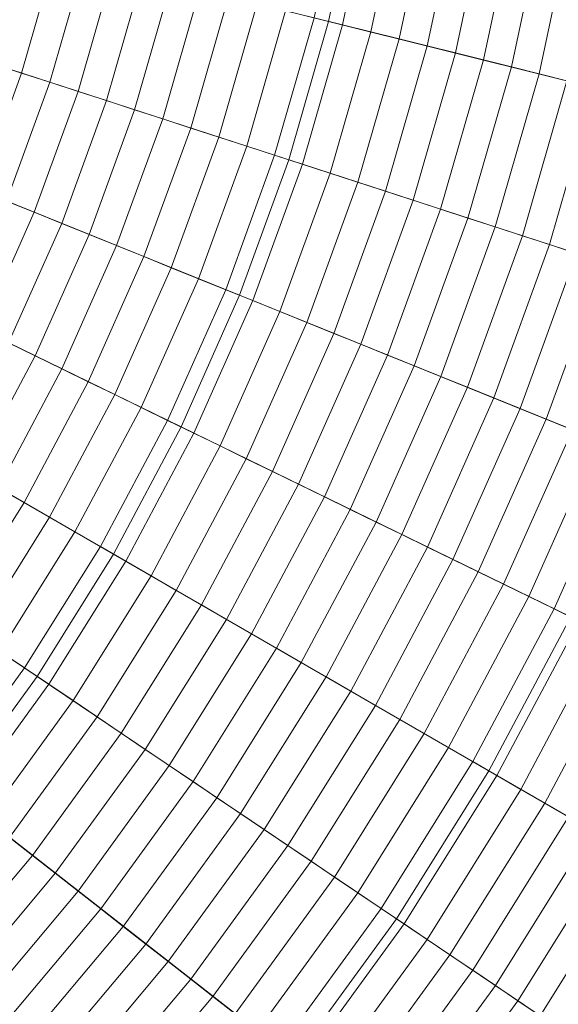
# Model space of a CAD drawing. Header units: centimetres. Extents: x -21.9 to 23.1, y -23 to 22.
# Tile 80 of 191: x 8.8 to 11.4, y -7.7 to -2.9. Entities that reach past the tile are written whole.
import ezdxf

# ---------------------------------------------------------------- set-up
doc = ezdxf.new("R2010")
doc.units = ezdxf.units.CM
doc.header["$LTSCALE"] = 2.54
doc.layers.add('Lucido design-1', color=7, linetype='Continuous')

# ---------------------------------------------------------------- blocks, each defined once
blk = doc.blocks.new('Gruppo-2-1')
at = {"color": 5, "linetype": 'Continuous', "lineweight": 9}
for points in [[(10.4308, -2.2465, -940.4271), (10.528, -1.5553, -940.4271), (22.5647, -2.8204, -940.4271), (22.3499, -4.3481, -940.4271)], [(10.4308, -2.2465, -940.4271), (10.528, -1.5553, -940.4271), (22.5647, -2.8204, -940.4271), (22.3499, -4.3481, -940.4271)], [(7.86, -2.3244, -941.4271), (7.9688, -1.8124, -941.4271), (10.4308, -2.2465, -941.4271), (10.2857, -2.9292, -941.4271)], [(10.3528, -2.9459, -935.6207), (10.4989, -2.2585, -935.6207), (10.3593, -2.2339, -935.6511), (10.2152, -2.9116, -935.6511)], [(10.2857, -2.9292, -940.4271), (10.4308, -2.2465, -940.4271), (22.3499, -4.3481, -940.4271), (22.0292, -5.8572, -940.4271)], [(10.2857, -2.9292, -1003.3271), (10.4308, -2.2465, -1003.3271), (10.4308, -2.2465, -940.4271), (10.2857, -2.9292, -940.4271)], [(12.3233, -3.4373, -1003.3271), (12.4989, -2.6111, -1003.3271), (10.4308, -2.2465, -1003.3271), (10.2857, -2.9292, -1003.3271)], [(10.2857, -2.9292, -940.4271), (10.4308, -2.2465, -940.4271), (22.3499, -4.3481, -940.4271), (22.0292, -5.8572, -940.4271)], [(10.2857, -2.9292, -941.4271), (10.4308, -2.2465, -941.4271), (10.4308, -2.2465, -940.4271), (10.2857, -2.9292, -940.4271)], [(10.4901, -2.9802, -935.5887), (10.6382, -2.2831, -935.5887), (10.4989, -2.2585, -935.6207), (10.3528, -2.9459, -935.6207)], [(10.627, -3.0143, -935.5552), (10.7772, -2.3076, -935.5552), (10.6382, -2.2831, -935.5887), (10.4901, -2.9802, -935.5887)], [(7.7157, -2.8276, -941.4271), (7.86, -2.3244, -941.4271), (10.2857, -2.9292, -941.4271), (10.0933, -3.6002, -941.4271)], [(10.7635, -3.0483, -935.5201), (10.9157, -2.332, -935.5201), (10.7772, -2.3076, -935.5552), (10.627, -3.0143, -935.5552)], [(10.8996, -3.0823, -935.4834), (11.0539, -2.3563, -935.4834), (10.9157, -2.332, -935.5201), (10.7635, -3.0483, -935.5201)], [(11.0354, -3.1161, -935.4452), (11.1917, -2.3806, -935.4452), (11.0539, -2.3563, -935.4834), (10.8996, -3.0823, -935.4834)], [(11.1707, -3.1499, -935.4055), (11.329, -2.4049, -935.4055), (11.1917, -2.3806, -935.4452), (11.0354, -3.1161, -935.4452)], [(11.3056, -3.1835, -935.3642), (11.4659, -2.429, -935.3642), (11.329, -2.4049, -935.4055), (11.1707, -3.1499, -935.4055)], [(11.44, -3.217, -935.3213), (11.6024, -2.4531, -935.3213), (11.4659, -2.429, -935.3642), (11.3056, -3.1835, -935.3642)], [(8.6613, -3.1349, -935.8681), (8.8247, -2.565, -935.8681), (8.6846, -2.53, -935.881), (8.5239, -3.0902, -935.881)], [(8.7985, -3.1795, -935.8535), (8.9647, -2.5999, -935.8535), (8.8247, -2.565, -935.8681), (8.6613, -3.1349, -935.8681)], [(8.9356, -3.224, -935.8374), (9.1046, -2.6347, -935.8374), (8.9647, -2.5999, -935.8535), (8.7985, -3.1795, -935.8535)], [(9.0725, -3.2685, -935.8197), (9.2442, -2.6695, -935.8197), (9.1046, -2.6347, -935.8374), (8.9356, -3.224, -935.8374)], [(9.2092, -3.3129, -935.8003), (9.3837, -2.7043, -935.8003), (9.2442, -2.6695, -935.8197), (9.0725, -3.2685, -935.8197)], [(9.3456, -3.3572, -935.7794), (9.5229, -2.739, -935.7794), (9.3837, -2.7043, -935.8003), (9.2092, -3.3129, -935.8003)], [(9.4819, -3.4015, -935.7569), (9.6619, -2.7737, -935.7569), (9.5229, -2.739, -935.7794), (9.3456, -3.3572, -935.7794)], [(9.6179, -3.4457, -935.7328), (9.8007, -2.8083, -935.7328), (9.6619, -2.7737, -935.7569), (9.4819, -3.4015, -935.7569)], [(9.7536, -3.4898, -935.7072), (9.9391, -2.8428, -935.7072), (9.8007, -2.8083, -935.7328), (9.6179, -3.4457, -935.7328)], [(7.5366, -3.3195, -941.4271), (7.7157, -2.8276, -941.4271), (10.0933, -3.6002, -941.4271), (9.8546, -4.2561, -941.4271)], [(9.8891, -3.5338, -935.6799), (10.0773, -2.8773, -935.6799), (9.9391, -2.8428, -935.7072), (9.7536, -3.4898, -935.7072)], [(10.0242, -3.5777, -935.6511), (10.2152, -2.9116, -935.6511), (10.0773, -2.8773, -935.6799), (9.8891, -3.5338, -935.6799)], [(10.1591, -3.6215, -935.6207), (10.3528, -2.9459, -935.6207), (10.2152, -2.9116, -935.6511), (10.0242, -3.5777, -935.6511)], [(10.0933, -3.6002, -940.4271), (10.2857, -2.9292, -940.4271), (22.0292, -5.8572, -940.4271), (21.6039, -7.3402, -940.4271)], [(10.0933, -3.6002, -1003.3271), (10.2857, -2.9292, -1003.3271), (10.2857, -2.9292, -940.4271), (10.0933, -3.6002, -940.4271)], [(12.0905, -4.2491, -1003.3271), (12.3233, -3.4373, -1003.3271), (10.2857, -2.9292, -1003.3271), (10.0933, -3.6002, -1003.3271)], [(10.0933, -3.6002, -940.4271), (10.2857, -2.9292, -940.4271), (22.0292, -5.8572, -940.4271), (21.6039, -7.3402, -940.4271)], [(10.0933, -3.6002, -941.4271), (10.2857, -2.9292, -941.4271), (10.2857, -2.9292, -940.4271), (10.0933, -3.6002, -940.4271)], [(10.2936, -3.6652, -935.5887), (10.4901, -2.9802, -935.5887), (10.3528, -2.9459, -935.6207), (10.1591, -3.6215, -935.6207)], [(10.4278, -3.7088, -935.5552), (10.627, -3.0143, -935.5552), (10.4901, -2.9802, -935.5887), (10.2936, -3.6652, -935.5887)], [(10.5616, -3.7523, -935.5201), (10.7635, -3.0483, -935.5201), (10.627, -3.0143, -935.5552), (10.4278, -3.7088, -935.5552)], [(10.6951, -3.7957, -935.4834), (10.8996, -3.0823, -935.4834), (10.7635, -3.0483, -935.5201), (10.5616, -3.7523, -935.5201)], [(10.8281, -3.8389, -935.4452), (11.0354, -3.1161, -935.4452), (10.8996, -3.0823, -935.4834), (10.6951, -3.7957, -935.4834)], [(8.5923, -3.7461, -935.8535), (8.7985, -3.1795, -935.8535), (8.6613, -3.1349, -935.8681), (8.4585, -3.692, -935.8681)], [(10.9607, -3.882, -935.4055), (11.1707, -3.1499, -935.4055), (11.0354, -3.1161, -935.4452), (10.8281, -3.8389, -935.4452)], [(8.7259, -3.8001, -935.8374), (8.9356, -3.224, -935.8374), (8.7985, -3.1795, -935.8535), (8.5923, -3.7461, -935.8535)], [(11.0929, -3.925, -935.3642), (11.3056, -3.1835, -935.3642), (11.1707, -3.1499, -935.4055), (10.9607, -3.882, -935.4055)], [(11.2247, -3.9678, -935.3213), (11.44, -3.217, -935.3213), (11.3056, -3.1835, -935.3642), (11.0929, -3.925, -935.3642)], [(8.8594, -3.854, -935.8197), (9.0725, -3.2685, -935.8197), (8.9356, -3.224, -935.8374), (8.7259, -3.8001, -935.8374)], [(11.356, -4.0104, -935.277), (11.5739, -3.2504, -935.277), (11.44, -3.217, -935.3213), (11.2247, -3.9678, -935.3213)], [(8.9926, -3.9078, -935.8003), (9.2092, -3.3129, -935.8003), (9.0725, -3.2685, -935.8197), (8.8594, -3.854, -935.8197)], [(11.4868, -4.0529, -935.2311), (11.7074, -3.2837, -935.2311), (11.5739, -3.2504, -935.277), (11.356, -4.0104, -935.277)], [(7.3237, -3.7978, -941.4271), (7.5366, -3.3195, -941.4271), (9.8546, -4.2561, -941.4271), (9.5707, -4.8937, -941.4271)], [(9.1257, -3.9616, -935.7794), (9.3456, -3.3572, -935.7794), (9.2092, -3.3129, -935.8003), (8.9926, -3.9078, -935.8003)], [(9.2585, -4.0152, -935.7569), (9.4819, -3.4015, -935.7569), (9.3456, -3.3572, -935.7794), (9.1257, -3.9616, -935.7794)], [(9.3911, -4.0688, -935.7328), (9.6179, -3.4457, -935.7328), (9.4819, -3.4015, -935.7569), (9.2585, -4.0152, -935.7569)], [(9.5234, -4.1223, -935.7072), (9.7536, -3.4898, -935.7072), (9.6179, -3.4457, -935.7328), (9.3911, -4.0688, -935.7328)], [(9.6555, -4.1756, -935.6799), (9.8891, -3.5338, -935.6799), (9.7536, -3.4898, -935.7072), (9.5234, -4.1223, -935.7072)], [(9.7873, -4.2289, -935.6511), (10.0242, -3.5777, -935.6511), (9.8891, -3.5338, -935.6799), (9.6555, -4.1756, -935.6799)], [(9.9187, -4.282, -935.6207), (10.1591, -3.6215, -935.6207), (10.0242, -3.5777, -935.6511), (9.7873, -4.2289, -935.6511)], [(9.8546, -4.2561, -940.4271), (10.0933, -3.6002, -940.4271), (21.6039, -7.3402, -940.4271), (21.0763, -8.7899, -940.4271)], [(9.8546, -4.2561, -1003.3271), (10.0933, -3.6002, -1003.3271), (10.0933, -3.6002, -940.4271), (9.8546, -4.2561, -940.4271)], [(11.8017, -5.0427, -1003.3271), (12.0905, -4.2491, -1003.3271), (10.0933, -3.6002, -1003.3271), (9.8546, -4.2561, -1003.3271)], [(9.8546, -4.2561, -940.4271), (10.0933, -3.6002, -940.4271), (21.6039, -7.3402, -940.4271), (21.0763, -8.7899, -940.4271)], [(9.8546, -4.2561, -941.4271), (10.0933, -3.6002, -941.4271), (10.0933, -3.6002, -940.4271), (9.8546, -4.2561, -940.4271)], [(10.0499, -4.335, -935.5887), (10.2936, -3.6652, -935.5887), (10.1591, -3.6215, -935.6207), (9.9187, -4.282, -935.6207)], [(10.1807, -4.3878, -935.5552), (10.4278, -3.7088, -935.5552), (10.2936, -3.6652, -935.5887), (10.0499, -4.335, -935.5887)], [(10.3111, -4.4405, -935.5201), (10.5616, -3.7523, -935.5201), (10.4278, -3.7088, -935.5552), (10.1807, -4.3878, -935.5552)], [(10.4412, -4.4931, -935.4834), (10.6951, -3.7957, -935.4834), (10.5616, -3.7523, -935.5201), (10.3111, -4.4405, -935.5201)], [(7.078, -4.26, -941.4271), (7.3237, -3.7978, -941.4271), (9.5707, -4.8937, -941.4271), (9.243, -5.51, -941.4271)], [(8.6059, -4.4232, -935.8197), (8.8594, -3.854, -935.8197), (8.7259, -3.8001, -935.8374), (8.4766, -4.3601, -935.8374)], [(10.5709, -4.5455, -935.4452), (10.8281, -3.8389, -935.4452), (10.6951, -3.7957, -935.4834), (10.4412, -4.4931, -935.4834)], [(8.7351, -4.4862, -935.8003), (8.9926, -3.9078, -935.8003), (8.8594, -3.854, -935.8197), (8.6059, -4.4232, -935.8197)], [(10.7002, -4.5977, -935.4055), (10.9607, -3.882, -935.4055), (10.8281, -3.8389, -935.4452), (10.5709, -4.5455, -935.4452)], [(8.8641, -4.5491, -935.7794), (9.1257, -3.9616, -935.7794), (8.9926, -3.9078, -935.8003), (8.7351, -4.4862, -935.8003)], [(10.8291, -4.6498, -935.3642), (11.0929, -3.925, -935.3642), (10.9607, -3.882, -935.4055), (10.7002, -4.5977, -935.4055)], [(10.9576, -4.7017, -935.3213), (11.2247, -3.9678, -935.3213), (11.0929, -3.925, -935.3642), (10.8291, -4.6498, -935.3642)], [(8.9929, -4.6119, -935.7569), (9.2585, -4.0152, -935.7569), (9.1257, -3.9616, -935.7794), (8.8641, -4.5491, -935.7794)], [(11.0856, -4.7534, -935.277), (11.356, -4.0104, -935.277), (11.2247, -3.9678, -935.3213), (10.9576, -4.7017, -935.3213)], [(9.1214, -4.6746, -935.7328), (9.3911, -4.0688, -935.7328), (9.2585, -4.0152, -935.7569), (8.9929, -4.6119, -935.7569)], [(11.2131, -4.8049, -935.2311), (11.4868, -4.0529, -935.2311), (11.356, -4.0104, -935.277), (11.0856, -4.7534, -935.277)], [(11.3402, -4.8563, -935.1837), (11.6172, -4.0953, -935.1837), (11.4868, -4.0529, -935.2311), (11.2131, -4.8049, -935.2311)], [(9.2497, -4.7371, -935.7072), (9.5234, -4.1223, -935.7072), (9.3911, -4.0688, -935.7328), (9.1214, -4.6746, -935.7328)], [(11.4668, -4.9074, -935.1347), (11.747, -4.1375, -935.1347), (11.6172, -4.0953, -935.1837), (11.3402, -4.8563, -935.1837)], [(9.3777, -4.7996, -935.6799), (9.6555, -4.1756, -935.6799), (9.5234, -4.1223, -935.7072), (9.2497, -4.7371, -935.7072)], [(9.5054, -4.8619, -935.6511), (9.7873, -4.2289, -935.6511), (9.6555, -4.1756, -935.6799), (9.3777, -4.7996, -935.6799)], [(9.6329, -4.924, -935.6207), (9.9187, -4.282, -935.6207), (9.7873, -4.2289, -935.6511), (9.5054, -4.8619, -935.6511)], [(6.8005, -4.7039, -941.4271), (7.078, -4.26, -941.4271), (9.243, -5.51, -941.4271), (8.8731, -6.1019, -941.4271)], [(9.5707, -4.8937, -940.4271), (9.8546, -4.2561, -940.4271), (21.0763, -8.7899, -940.4271), (20.4488, -10.1993, -940.4271)], [(9.5707, -4.8937, -1003.3271), (9.8546, -4.2561, -1003.3271), (9.8546, -4.2561, -940.4271), (9.5707, -4.8937, -940.4271)], [(11.4582, -5.8143, -1003.3271), (11.8017, -5.0427, -1003.3271), (9.8546, -4.2561, -1003.3271), (9.5707, -4.8937, -1003.3271)], [(9.5707, -4.8937, -940.4271), (9.8546, -4.2561, -940.4271), (21.0763, -8.7899, -940.4271), (20.4488, -10.1993, -940.4271)], [(9.5707, -4.8937, -941.4271), (9.8546, -4.2561, -941.4271), (9.8546, -4.2561, -940.4271), (9.5707, -4.8937, -940.4271)], [(9.76, -4.986, -935.5887), (10.0499, -4.335, -935.5887), (9.9187, -4.282, -935.6207), (9.6329, -4.924, -935.6207)], [(9.8868, -5.0479, -935.5552), (10.1807, -4.3878, -935.5552), (10.0499, -4.335, -935.5887), (9.76, -4.986, -935.5887)], [(10.0133, -5.1096, -935.5201), (10.3111, -4.4405, -935.5201), (10.1807, -4.3878, -935.5552), (9.8868, -5.0479, -935.5552)], [(10.1394, -5.1711, -935.4834), (10.4412, -4.4931, -935.4834), (10.3111, -4.4405, -935.5201), (10.0133, -5.1096, -935.5201)], [(8.5622, -5.1169, -935.7794), (8.8641, -4.5491, -935.7794), (8.7351, -4.4862, -935.8003), (8.4379, -5.0452, -935.8003)], [(10.2651, -5.2324, -935.4452), (10.5709, -4.5455, -935.4452), (10.4412, -4.4931, -935.4834), (10.1394, -5.1711, -935.4834)], [(8.6862, -5.1885, -935.7569), (8.9929, -4.6119, -935.7569), (8.8641, -4.5491, -935.7794), (8.5622, -5.1169, -935.7794)], [(10.3904, -5.2935, -935.4055), (10.7002, -4.5977, -935.4055), (10.5709, -4.5455, -935.4452), (10.2651, -5.2324, -935.4452)], [(8.8101, -5.26, -935.7328), (9.1214, -4.6746, -935.7328), (8.9929, -4.6119, -935.7569), (8.6862, -5.1885, -935.7569)], [(10.5154, -5.3545, -935.3642), (10.8291, -4.6498, -935.3642), (10.7002, -4.5977, -935.4055), (10.3904, -5.2935, -935.4055)], [(10.6399, -5.4152, -935.3213), (10.9576, -4.7017, -935.3213), (10.8291, -4.6498, -935.3642), (10.5154, -5.3545, -935.3642)], [(6.4928, -5.1275, -941.4271), (6.8005, -4.7039, -941.4271), (8.8731, -6.1019, -941.4271), (8.4629, -6.6666, -941.4271)], [(8.9337, -5.3314, -935.7072), (9.2497, -4.7371, -935.7072), (9.1214, -4.6746, -935.7328), (8.8101, -5.26, -935.7328)], [(10.764, -5.4757, -935.277), (11.0856, -4.7534, -935.277), (10.9576, -4.7017, -935.3213), (10.6399, -5.4152, -935.3213)], [(9.057, -5.4026, -935.6799), (9.3777, -4.7996, -935.6799), (9.2497, -4.7371, -935.7072), (8.9337, -5.3314, -935.7072)], [(10.8876, -5.536, -935.2311), (11.2131, -4.8049, -935.2311), (11.0856, -4.7534, -935.277), (10.764, -5.4757, -935.277)], [(9.1801, -5.4737, -935.6511), (9.5054, -4.8619, -935.6511), (9.3777, -4.7996, -935.6799), (9.057, -5.4026, -935.6799)], [(11.0108, -5.5961, -935.1837), (11.3402, -4.8563, -935.1837), (11.2131, -4.8049, -935.2311), (10.8876, -5.536, -935.2311)], [(9.3029, -5.5446, -935.6207), (9.6329, -4.924, -935.6207), (9.5054, -4.8619, -935.6511), (9.1801, -5.4737, -935.6511)], [(11.1335, -5.6559, -935.1347), (11.4668, -4.9074, -935.1347), (11.3402, -4.8563, -935.1837), (11.0108, -5.5961, -935.1837)], [(9.243, -5.51, -940.4271), (9.5707, -4.8937, -940.4271), (20.4488, -10.1993, -940.4271), (19.7245, -11.5615, -940.4271)], [(9.243, -5.51, -1003.3271), (9.5707, -4.8937, -1003.3271), (9.5707, -4.8937, -940.4271), (9.243, -5.51, -940.4271)], [(11.0617, -6.56, -1003.3271), (11.4582, -5.8143, -1003.3271), (9.5707, -4.8937, -1003.3271), (9.243, -5.51, -1003.3271)], [(9.243, -5.51, -940.4271), (9.5707, -4.8937, -940.4271), (20.4488, -10.1993, -940.4271), (19.7245, -11.5615, -940.4271)], [(9.243, -5.51, -941.4271), (9.5707, -4.8937, -941.4271), (9.5707, -4.8937, -940.4271), (9.243, -5.51, -940.4271)], [(11.2557, -5.7155, -935.0843), (11.5928, -4.9584, -935.0843), (11.4668, -4.9074, -935.1347), (11.1335, -5.6559, -935.1347)], [(9.4254, -5.6153, -935.5887), (9.76, -4.986, -935.5887), (9.6329, -4.924, -935.6207), (9.3029, -5.5446, -935.6207)], [(11.3774, -5.7749, -935.0324), (11.7184, -5.0091, -935.0324), (11.5928, -4.9584, -935.0843), (11.2557, -5.7155, -935.0843)], [(9.5476, -5.6858, -935.5552), (9.8868, -5.0479, -935.5552), (9.76, -4.986, -935.5887), (9.4254, -5.6153, -935.5887)], [(9.6694, -5.7562, -935.5201), (10.0133, -5.1096, -935.5201), (9.8868, -5.0479, -935.5552), (9.5476, -5.6858, -935.5552)], [(11.4986, -5.834, -934.9789), (11.8434, -5.0596, -934.9789), (11.7184, -5.0091, -935.0324), (11.3774, -5.7749, -935.0324)], [(9.7909, -5.8263, -935.4834), (10.1394, -5.1711, -935.4834), (10.0133, -5.1096, -935.5201), (9.6694, -5.7562, -935.5201)], [(8.4587, -5.8224, -935.7328), (8.8101, -5.26, -935.7328), (8.6862, -5.1885, -935.7569), (8.3401, -5.7424, -935.7569)], [(9.9121, -5.8963, -935.4452), (10.2651, -5.2324, -935.4452), (10.1394, -5.1711, -935.4834), (9.7909, -5.8263, -935.4834)], [(10.0329, -5.966, -935.4055), (10.3904, -5.2935, -935.4055), (10.2651, -5.2324, -935.4452), (9.9121, -5.8963, -935.4452)], [(8.577, -5.9022, -935.7072), (8.9337, -5.3314, -935.7072), (8.8101, -5.26, -935.7328), (8.4587, -5.8224, -935.7328)], [(10.1533, -6.0355, -935.3642), (10.5154, -5.3545, -935.3642), (10.3904, -5.2935, -935.4055), (10.0329, -5.966, -935.4055)], [(8.6951, -5.9818, -935.6799), (9.057, -5.4026, -935.6799), (8.9337, -5.3314, -935.7072), (8.577, -5.9022, -935.7072)], [(10.2732, -6.1048, -935.3213), (10.6399, -5.4152, -935.3213), (10.5154, -5.3545, -935.3642), (10.1533, -6.0355, -935.3642)], [(8.8129, -6.0613, -935.6511), (9.1801, -5.4737, -935.6511), (9.057, -5.4026, -935.6799), (8.6951, -5.9818, -935.6799)], [(10.3928, -6.1738, -935.277), (10.764, -5.4757, -935.277), (10.6399, -5.4152, -935.3213), (10.2732, -6.1048, -935.3213)], [(8.9305, -6.1406, -935.6207), (9.3029, -5.5446, -935.6207), (9.1801, -5.4737, -935.6511), (8.8129, -6.0613, -935.6511)], [(10.5119, -6.2426, -935.2311), (10.8876, -5.536, -935.2311), (10.764, -5.4757, -935.277), (10.3928, -6.1738, -935.277)], [(8.8731, -6.1019, -940.4271), (9.243, -5.51, -940.4271), (19.7245, -11.5615, -940.4271), (18.907, -12.8698, -940.4271)], [(8.8731, -6.1019, -1003.3271), (9.243, -5.51, -1003.3271), (9.243, -5.51, -940.4271), (8.8731, -6.1019, -940.4271)], [(10.6141, -7.2762, -1003.3271), (11.0617, -6.56, -1003.3271), (9.243, -5.51, -1003.3271), (8.8731, -6.1019, -1003.3271)], [(8.8731, -6.1019, -940.4271), (9.243, -5.51, -940.4271), (19.7245, -11.5615, -940.4271), (18.907, -12.8698, -940.4271)], [(8.8731, -6.1019, -941.4271), (9.243, -5.51, -941.4271), (9.243, -5.51, -940.4271), (8.8731, -6.1019, -940.4271)], [(9.0477, -6.2197, -935.5887), (9.4254, -5.6153, -935.5887), (9.3029, -5.5446, -935.6207), (8.9305, -6.1406, -935.6207)], [(10.6306, -6.3111, -935.1837), (11.0108, -5.5961, -935.1837), (10.8876, -5.536, -935.2311), (10.5119, -6.2426, -935.2311)], [(9.1647, -6.2986, -935.5552), (9.5476, -5.6858, -935.5552), (9.4254, -5.6153, -935.5887), (9.0477, -6.2197, -935.5887)], [(10.7488, -6.3794, -935.1347), (11.1335, -5.6559, -935.1347), (11.0108, -5.5961, -935.1837), (10.6306, -6.3111, -935.1837)], [(10.8666, -6.4474, -935.0843), (11.2557, -5.7155, -935.0843), (11.1335, -5.6559, -935.1347), (10.7488, -6.3794, -935.1347)], [(9.2813, -6.3773, -935.5201), (9.6694, -5.7562, -935.5201), (9.5476, -5.6858, -935.5552), (9.1647, -6.2986, -935.5552)], [(10.9838, -6.5151, -935.0324), (11.3774, -5.7749, -935.0324), (11.2557, -5.7155, -935.0843), (10.8666, -6.4474, -935.0843)], [(9.3977, -6.4557, -935.4834), (9.7909, -5.8263, -935.4834), (9.6694, -5.7562, -935.5201), (9.2813, -6.3773, -935.5201)], [(11.1006, -6.5825, -934.9789), (11.4986, -5.834, -934.9789), (11.3774, -5.7749, -935.0324), (10.9838, -6.5151, -935.0324)], [(20.0597, -11.755, -1001.3271), (20.7966, -10.369, -1001.3271), (11.4582, -5.8143, -1001.3271), (11.0617, -6.56, -1001.3271)], [(11.0617, -6.56, -1010.9271), (11.4582, -5.8143, -1010.9271), (20.0787, -10.0188, -1010.9271), (19.3679, -11.3556, -1010.9271)], [(11.0617, -6.56, -1001.3271), (11.4582, -5.8143, -1001.3271), (11.4582, -5.8143, -1010.9271), (11.0617, -6.56, -1010.9271)], [(11.0617, -6.56, -1001.3271), (11.4582, -5.8143, -1001.3271), (11.4582, -5.8143, -1003.3271), (11.0617, -6.56, -1003.3271)], [(19.7245, -11.5615, -1001.3271), (20.4488, -10.1993, -1001.3271), (11.4582, -5.8143, -1001.3271), (11.0617, -6.56, -1001.3271)], [(9.5136, -6.534, -935.4452), (9.9121, -5.8963, -935.4452), (9.7909, -5.8263, -935.4834), (9.3977, -6.4557, -935.4834)], [(11.2168, -6.6496, -934.924), (11.6192, -5.8928, -934.924), (11.4986, -5.834, -934.9789), (11.1006, -6.5825, -934.9789)], [(9.6293, -6.6119, -935.4055), (10.0329, -5.966, -935.4055), (9.9121, -5.8963, -935.4452), (9.5136, -6.534, -935.4452)], [(11.3325, -6.7164, -934.8676), (11.7393, -5.9514, -934.8676), (11.6192, -5.8928, -934.924), (11.2168, -6.6496, -934.924)], [(11.4477, -6.7829, -934.8097), (11.8588, -6.0097, -934.8097), (11.7393, -5.9514, -934.8676), (11.3325, -6.7164, -934.8676)], [(8.4056, -6.6219, -935.6511), (8.8129, -6.0613, -935.6511), (8.6951, -5.9818, -935.6799), (8.2936, -6.5344, -935.6799)], [(9.7445, -6.6897, -935.3642), (10.1533, -6.0355, -935.3642), (10.0329, -5.966, -935.4055), (9.6293, -6.6119, -935.4055)], [(9.8594, -6.7671, -935.3213), (10.2732, -6.1048, -935.3213), (10.1533, -6.0355, -935.3642), (9.7445, -6.6897, -935.3642)], [(8.5174, -6.7092, -935.6207), (8.9305, -6.1406, -935.6207), (8.8129, -6.0613, -935.6511), (8.4056, -6.6219, -935.6511)], [(8.4629, -6.6666, -940.4271), (8.8731, -6.1019, -940.4271), (18.907, -12.8698, -940.4271), (18.0001, -14.118, -940.4271)], [(8.4629, -6.6666, -1003.3271), (8.8731, -6.1019, -1003.3271), (8.8731, -6.1019, -940.4271), (8.4629, -6.6666, -940.4271)], [(10.1177, -7.9595, -1003.3271), (10.6141, -7.2762, -1003.3271), (8.8731, -6.1019, -1003.3271), (8.4629, -6.6666, -1003.3271)], [(8.4629, -6.6666, -940.4271), (8.8731, -6.1019, -940.4271), (18.907, -12.8698, -940.4271), (18.0001, -14.118, -940.4271)], [(8.4629, -6.6666, -941.4271), (8.8731, -6.1019, -941.4271), (8.8731, -6.1019, -940.4271), (8.4629, -6.6666, -940.4271)], [(9.9738, -6.8443, -935.277), (10.3928, -6.1738, -935.277), (10.2732, -6.1048, -935.3213), (9.8594, -6.7671, -935.3213)], [(8.6288, -6.7963, -935.5887), (9.0477, -6.2197, -935.5887), (8.9305, -6.1406, -935.6207), (8.5174, -6.7092, -935.6207)], [(10.0879, -6.9213, -935.2311), (10.5119, -6.2426, -935.2311), (10.3928, -6.1738, -935.277), (9.9738, -6.8443, -935.277)], [(8.74, -6.8831, -935.5552), (9.1647, -6.2986, -935.5552), (9.0477, -6.2197, -935.5887), (8.6288, -6.7963, -935.5887)], [(10.2015, -6.9979, -935.1837), (10.6306, -6.3111, -935.1837), (10.5119, -6.2426, -935.2311), (10.0879, -6.9213, -935.2311)], [(8.8509, -6.9698, -935.5201), (9.2813, -6.3773, -935.5201), (9.1647, -6.2986, -935.5552), (8.74, -6.8831, -935.5552)], [(10.3147, -7.0742, -935.1347), (10.7488, -6.3794, -935.1347), (10.6306, -6.3111, -935.1837), (10.2015, -6.9979, -935.1837)], [(8.9614, -7.0561, -935.4834), (9.3977, -6.4557, -935.4834), (9.2813, -6.3773, -935.5201), (8.8509, -6.9698, -935.5201)], [(10.4274, -7.1503, -935.0843), (10.8666, -6.4474, -935.0843), (10.7488, -6.3794, -935.1347), (10.3147, -7.0742, -935.1347)], [(9.0717, -7.1423, -935.4452), (9.5136, -6.534, -935.4452), (9.3977, -6.4557, -935.4834), (8.9614, -7.0561, -935.4834)], [(10.5396, -7.226, -935.0324), (10.9838, -6.5151, -935.0324), (10.8666, -6.4474, -935.0843), (10.4274, -7.1503, -935.0843)], [(9.1816, -7.2281, -935.4055), (9.6293, -6.6119, -935.4055), (9.5136, -6.534, -935.4452), (9.0717, -7.1423, -935.4452)], [(10.6514, -7.3014, -934.9789), (11.1006, -6.5825, -934.9789), (10.9838, -6.5151, -935.0324), (10.5396, -7.226, -935.0324)], [(19.2278, -13.0862, -1001.3271), (20.0597, -11.755, -1001.3271), (11.0617, -6.56, -1001.3271), (10.6141, -7.2762, -1001.3271)], [(10.6141, -7.2762, -1010.9271), (11.0617, -6.56, -1010.9271), (19.3679, -11.3556, -1010.9271), (18.5656, -12.6396, -1010.9271)], [(10.6141, -7.2762, -1001.3271), (11.0617, -6.56, -1001.3271), (11.0617, -6.56, -1010.9271), (10.6141, -7.2762, -1010.9271)], [(10.6141, -7.2762, -1001.3271), (11.0617, -6.56, -1001.3271), (11.0617, -6.56, -1003.3271), (10.6141, -7.2762, -1003.3271)], [(18.907, -12.8698, -1001.3271), (19.7245, -11.5615, -1001.3271), (11.0617, -6.56, -1001.3271), (10.6141, -7.2762, -1001.3271)], [(9.2911, -7.3137, -935.3642), (9.7445, -6.6897, -935.3642), (9.6293, -6.6119, -935.4055), (9.1816, -7.2281, -935.4055)], [(10.7626, -7.3764, -934.924), (11.2168, -6.6496, -934.924), (11.1006, -6.5825, -934.9789), (10.6514, -7.3014, -934.9789)], [(8.0142, -7.2013, -940.4271), (8.4629, -6.6666, -940.4271), (18.0001, -14.118, -940.4271), (17.0085, -15.2998, -940.4271)], [(9.5748, -8.6065, -1003.3271), (10.1177, -7.9595, -1003.3271), (8.4629, -6.6666, -1003.3271), (8.0142, -7.2013, -1003.3271)], [(8.0142, -7.2013, -940.4271), (8.4629, -6.6666, -940.4271), (18.0001, -14.118, -940.4271), (17.0085, -15.2998, -940.4271)], [(10.8734, -7.4511, -934.8676), (11.3325, -6.7164, -934.8676), (11.2168, -6.6496, -934.924), (10.7626, -7.3764, -934.924)], [(9.4003, -7.399, -935.3213), (9.8594, -6.7671, -935.3213), (9.7445, -6.6897, -935.3642), (9.2911, -7.3137, -935.3642)], [(10.9836, -7.5255, -934.8097), (11.4477, -6.7829, -934.8097), (11.3325, -6.7164, -934.8676), (10.8734, -7.4511, -934.8676)], [(9.5091, -7.484, -935.277), (9.9738, -6.8443, -935.277), (9.8594, -6.7671, -935.3213), (9.4003, -7.399, -935.3213)], [(11.0933, -7.5995, -934.7503), (11.5622, -6.849, -934.7503), (11.4477, -6.7829, -934.8097), (10.9836, -7.5255, -934.8097)], [(9.6175, -7.5687, -935.2311), (10.0879, -6.9213, -935.2311), (9.9738, -6.8443, -935.277), (9.5091, -7.484, -935.277)], [(11.2025, -7.6731, -934.6895), (11.6763, -6.9148, -934.6895), (11.5622, -6.849, -934.7503), (11.0933, -7.5995, -934.7503)], [(8.3801, -7.5308, -935.5201), (8.8509, -6.9698, -935.5201), (8.74, -6.8831, -935.5552), (8.2756, -7.4366, -935.5552)], [(11.311, -7.7463, -934.6272), (11.7897, -6.9803, -934.6272), (11.6763, -6.9148, -934.6895), (11.2025, -7.6731, -934.6895)], [(9.7255, -7.6531, -935.1837), (10.2015, -6.9979, -935.1837), (10.0879, -6.9213, -935.2311), (9.6175, -7.5687, -935.2311)], [(8.4844, -7.6247, -935.4834), (8.9614, -7.0561, -935.4834), (8.8509, -6.9698, -935.5201), (8.3801, -7.5308, -935.5201)], [(9.833, -7.7371, -935.1347), (10.3147, -7.0742, -935.1347), (10.2015, -6.9979, -935.1837), (9.7255, -7.6531, -935.1837)], [(11.419, -7.8191, -934.5635), (11.9025, -7.0454, -934.5635), (11.7897, -6.9803, -934.6272), (11.311, -7.7463, -934.6272)], [(8.5884, -7.7183, -935.4452), (9.0717, -7.1423, -935.4452), (8.9614, -7.0561, -935.4834), (8.4844, -7.6247, -935.4834)], [(9.9402, -7.8208, -935.0843), (10.4274, -7.1503, -935.0843), (10.3147, -7.0742, -935.1347), (9.833, -7.7371, -935.1347)], [(8.692, -7.8116, -935.4055), (9.1816, -7.2281, -935.4055), (9.0717, -7.1423, -935.4452), (8.5884, -7.7183, -935.4452)], [(10.0469, -7.9042, -935.0324), (10.5396, -7.226, -935.0324), (10.4274, -7.1503, -935.0843), (9.9402, -7.8208, -935.0843)], [(7.5293, -7.7034, -940.4271), (8.0142, -7.2013, -940.4271), (17.0085, -15.2998, -940.4271), (15.9368, -16.4095, -940.4271)], [(8.9881, -9.214, -1003.3271), (9.5748, -8.6065, -1003.3271), (8.0142, -7.2013, -1003.3271), (7.5293, -7.7034, -1003.3271)], [(7.5293, -7.7034, -940.4271), (8.0142, -7.2013, -940.4271), (17.0085, -15.2998, -940.4271), (15.9368, -16.4095, -940.4271)], [(8.7953, -7.9046, -935.3642), (9.2911, -7.3137, -935.3642), (9.1816, -7.2281, -935.4055), (8.692, -7.8116, -935.4055)], [(10.1531, -7.9872, -934.9789), (10.6514, -7.3014, -934.9789), (10.5396, -7.226, -935.0324), (10.0469, -7.9042, -935.0324)], [(18.3051, -14.3562, -1001.3271), (19.2278, -13.0862, -1001.3271), (10.6141, -7.2762, -1001.3271), (10.1177, -7.9595, -1001.3271)], [(10.1177, -7.9595, -1010.9271), (10.6141, -7.2762, -1010.9271), (18.5656, -12.6396, -1010.9271), (17.6757, -13.8645, -1010.9271)], [(10.1177, -7.9595, -1001.3271), (10.6141, -7.2762, -1001.3271), (10.6141, -7.2762, -1010.9271), (10.1177, -7.9595, -1010.9271)], [(10.1177, -7.9595, -1001.3271), (10.6141, -7.2762, -1001.3271), (10.6141, -7.2762, -1003.3271), (10.1177, -7.9595, -1003.3271)], [(18.0001, -14.118, -1001.3271), (18.907, -12.8698, -1001.3271), (10.6141, -7.2762, -1001.3271), (10.1177, -7.9595, -1001.3271)], [(8.8983, -7.9973, -935.3213), (9.4003, -7.399, -935.3213), (9.2911, -7.3137, -935.3642), (8.7953, -7.9046, -935.3642)], [(10.2589, -8.0698, -934.924), (10.7626, -7.3764, -934.924), (10.6514, -7.3014, -934.9789), (10.1531, -7.9872, -934.9789)], [(10.3641, -8.1521, -934.8676), (10.8734, -7.4511, -934.8676), (10.7626, -7.3764, -934.924), (10.2589, -8.0698, -934.924)], [(9.0009, -8.0897, -935.277), (9.5091, -7.484, -935.277), (9.4003, -7.399, -935.3213), (8.8983, -7.9973, -935.3213)], [(9.1031, -8.1817, -935.2311), (9.6175, -7.5687, -935.2311), (9.5091, -7.484, -935.277), (9.0009, -8.0897, -935.277)], [(10.4689, -8.2339, -934.8097), (10.9836, -7.5255, -934.8097), (10.8734, -7.4511, -934.8676), (10.3641, -8.1521, -934.8676)], [(10.5732, -8.3154, -934.7503), (11.0933, -7.5995, -934.7503), (10.9836, -7.5255, -934.8097), (10.4689, -8.2339, -934.8097)], [(9.2049, -8.2734, -935.1837), (9.7255, -7.6531, -935.1837), (9.6175, -7.5687, -935.2311), (9.1031, -8.1817, -935.2311)], [(10.6769, -8.3964, -934.6895), (11.2025, -7.6731, -934.6895), (11.0933, -7.5995, -934.7503), (10.5732, -8.3154, -934.7503)], [(9.3064, -8.3648, -935.1347), (9.833, -7.7371, -935.1347), (9.7255, -7.6531, -935.1837), (9.2049, -8.2734, -935.1837)], [(10.7801, -8.477, -934.6272), (11.311, -7.7463, -934.6272), (11.2025, -7.6731, -934.6895), (10.6769, -8.3964, -934.6895)]]:
    blk.add_3dface(points, dxfattribs=at)

msp = doc.modelspace()

# ---------------------------------------------------------------- block references
at = {"layer": 'Lucido design-1', "color": 5, "true_color": 0x0000ff}
msp.add_blockref('Gruppo-2-1', (0, 0), dxfattribs=at)

doc.saveas('drawing.dxf')
